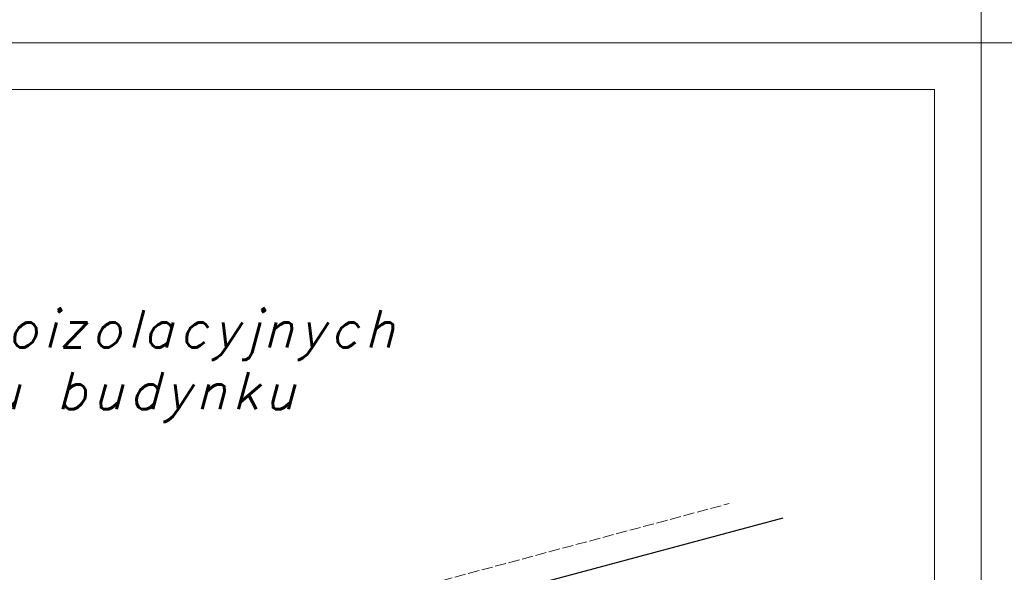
# Model space of a CAD drawing. Header units: millimetres. Extents: x 0 to 54826, y 42154 to 60442.
# Tile 53 of 64: x 49591 to 50651, y 47524 to 48119. Entities that reach past the tile are written whole.
import ezdxf

# ---------------------------------------------------------------- set-up
doc = ezdxf.new("R2010")
doc.units = ezdxf.units.MM
doc.linetypes.add('ACAD_ISO02W100', pattern=[15, 12, -3])
for name, color, linetype, lineweight in [('cienka', 3, 'Continuous', 18), ('linia', 100, 'Continuous', 25), ('przerywa', 100, 'ACAD_ISO02W100', 5)]:
    doc.layers.add(name, color=color, linetype=linetype, lineweight=lineweight)
doc.styles.add('tekst', font='segoeui.ttf', dxfattribs={"height": 20})

msp = doc.modelspace()

# ---------------------------------------------------------------- linework, layer by layer
at = {"layer": 'cienka', "color": 18, "true_color": 0x000000}
for p, q in [((50626.075, 51064.309), (50626.075, 48094.309)), ((50626.075, 48094.309), (50626.075, 51064.309)), ((50626.075, 48094.309), (50626.075, 51064.309)), ((48526.075, 48094.309), (50626.075, 48094.309)), ((48526.075, 48094.309), (50626.075, 48094.309)), ((50626.075, 48094.309), (50626.075, 45124.309)), ((50626.075, 45124.309), (50626.075, 48094.309)), ((50626.075, 48094.309), (52726.075, 48094.309)), ((50626.075, 48094.309), (52726.075, 48094.309)), ((50626.075, 45124.309), (50626.075, 48094.309)), ((48576.075, 48044.309), (50576.075, 48044.309)), ((50576.075, 48044.309), (50576.075, 45174.309))]:
    msp.add_line(p, q, dxfattribs=at)
at = {"layer": 'linia', "color": 18, "true_color": 0x000000}
msp.add_line((50412.692, 47582.853), (50073.908, 47492.076), dxfattribs=at)
at = {"layer": 'przerywa', "color": 18, "linetype": 'ACAD_ISO02W100', "true_color": 0x000000}
msp.add_line((50015.953, 47507.605), (50354.736, 47598.382), dxfattribs=at)

# ---------------------------------------------------------------- texts
at = {"layer": 'cienka', "color": 18, "linetype": 'Continuous', "true_color": 0x000000, "insert": (48905.742, 47806.589), "char_height": 40, "width": 1596.05359, "attachment_point": 1, "style": 'tekst'}
msp.add_mtext('\\A1;\\pxi4.1215;{\\Fromans|c238;\\Q15;\\T1.2;Układ płyt termoizolacyjnych \\P\\pi5.41425;przy narożniku budynku\\H1.0315x; }', dxfattribs=at)

doc.saveas('drawing.dxf')
